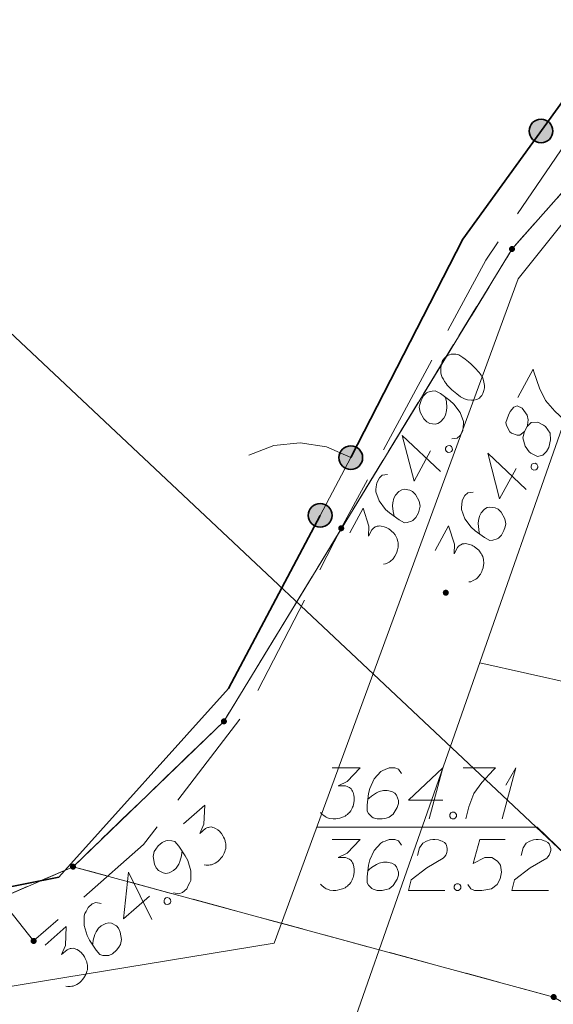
# Model space of a CAD drawing. Header units: metres. Extents: x 5554594 to 5556205, y 5636132 to 5636668.
# Tile 147 of 168: x 5555453 to 5555461, y 5636470 to 5636485. Entities that reach past the tile are written whole.
import ezdxf

# ---------------------------------------------------------------- set-up
doc = ezdxf.new("R2010")
doc.units = ezdxf.units.M
doc.header["$MEASUREMENT"] = 0
doc.header["$XCLIPFRAME"] = 0
doc.linetypes.add('L_0_06', pattern=[2, 1.5, -0.5])
doc.linetypes.add('PRZER1-1', pattern=[2, 1, -1])
for name, color, linetype, lineweight in [('#digitalizacja', 7, 'Continuous', 18), ('#RASTER', 7, 'Continuous', 18), ('#skartowane', 7, 'Continuous', 18)]:
    doc.layers.add(name, color=color, linetype=linetype, lineweight=lineweight)
for name, color, linetype, lineweight, true_color in [('GEPPGD', 96, 'Continuous', 18, 0x008000), ('GESDZI', 18, 'Continuous', 18, 0x0a0909), ('GESUZY', 96, 'PRZER1-1', 18, 0x008000)]:
    doc.layers.add(name, color=color, linetype=linetype, lineweight=lineweight, true_color=true_color)
picture_1 = doc.add_image_def('image2.tif', size_in_pixel=(18897, 11811))

# ---------------------------------------------------------------- blocks, each defined once
blk = doc.blocks.new('EPPGN')
blk.add_hatch(color=0).paths.add_polyline_path([(0, -0.09), (-0.027812, -0.085595), (-0.052901, -0.072812), (-0.072812, -0.052901), (-0.085595, -0.027812), (-0.09, 0), (-0.085595, 0.027812), (-0.072812, 0.052901), (-0.052901, 0.072812), (-0.027812, 0.085595), (0, 0.09), (0.027812, 0.085595), (0.052901, 0.072812), (0.072812, 0.052901), (0.085595, 0.027812), (0.09, 0), (0.085595, -0.027812), (0.072812, -0.052901), (0.052901, -0.072812), (0.027812, -0.085595)])
blk = doc.blocks.new('*U304')
at = {"layer": '#skartowane', "color": 36, "linetype": 'ByBlock', "lineweight": 18, "true_color": 0x803300}
for q in [(5555460.041, 5636473.159), (5555460.094, 5636473.655)]:
    blk.add_line((5555460.241, 5636473.909), q, dxfattribs=at)

msp = doc.modelspace()

# ---------------------------------------------------------------- hatches: boundary and pattern name
at = {"layer": '#skartowane', "linetype": 'Continuous', "lineweight": 35}
h = msp.add_hatch(color=7, dxfattribs=at)
edge = h.paths.add_edge_path()
edge.add_arc((5555460.612, 5636483.292), 0.175, 0, 360)
h = msp.add_hatch(color=7, dxfattribs=at)
edge = h.paths.add_edge_path()
edge.add_arc((5555457.81, 5636478.48), 0.175, 0, 360)
h = msp.add_hatch(color=7, dxfattribs=at)
edge = h.paths.add_edge_path()
edge.add_arc((5555457.36, 5636477.63), 0.175, 0, 360)
at = {"layer": '#skartowane', "linetype": 'Continuous', "lineweight": 18}
h = msp.add_hatch(color=7, dxfattribs=at)
edge = h.paths.add_edge_path()
edge.add_arc((5555457.67, 5636477.44), 0.045, 0, 360)
h = msp.add_hatch(color=7, dxfattribs=at)
edge = h.paths.add_edge_path()
edge.add_arc((5555459.21, 5636476.49), 0.045, 0, 360)
h = msp.add_hatch(color=7, dxfattribs=at)
edge = h.paths.add_edge_path()
edge.add_arc((5555453.14, 5636471.36), 0.045, 0, 360)

# ---------------------------------------------------------------- linework, layer by layer
at = {"layer": '#digitalizacja', "color": 36, "linetype": 'Continuous', "lineweight": 18, "true_color": 0x803300}
msp.add_line((5555461.17, 5636472.44), (5555449.124, 5636483.774), dxfattribs=at)
at = {"layer": '#digitalizacja', "color": 5, "linetype": 'Continuous', "lineweight": 18}
msp.add_line((5555461.611, 5636475.029), (5555459.709, 5636475.457), dxfattribs=at)
at = {"layer": '#digitalizacja', "color": 1, "linetype": 'Continuous', "lineweight": 18, "flags": 128}
for points in [[(5555456.683, 5636471.327), (5555460.278, 5636481.116), (5555466.59, 5636489.014), (5555470.647, 5636493.037)], [(5555456.683, 5636471.327), (5555448.598, 5636470.002), (5555442.289, 5636466.918), (5555438.092, 5636466.752), (5555427.655, 5636463.077)]]:
    msp.add_lwpolyline(points, dxfattribs=at)
at = {"layer": '#digitalizacja', "color": 5, "linetype": 'Continuous', "lineweight": 18, "flags": 128}
msp.add_lwpolyline([(5555457.115, 5636468.047), (5555461.365, 5636480.187), (5555465.284, 5636485.316), (5555468.278, 5636488.366), (5555472.198, 5636491.909)], dxfattribs=at)
at = {"layer": '#digitalizacja', "color": 36, "linetype": 'Continuous', "lineweight": 18, "true_color": 0x803300, "flags": 128}
for points in [[(5555457.537, 5636472.854), (5555457.95, 5636472.854), (5555457.755, 5636472.653), (5555457.626, 5636472.588), (5555457.732, 5636472.588), (5555457.755, 5636472.582), (5555457.767, 5636472.576), (5555457.779, 5636472.571), (5555457.791, 5636472.565), (5555457.814, 5636472.547), (5555457.826, 5636472.529), (5555457.838, 5636472.511), (5555457.844, 5636472.494), (5555457.856, 5636472.452), (5555457.862, 5636472.417), (5555457.862, 5636472.399), (5555457.862, 5636472.376), (5555457.856, 5636472.34), (5555457.85, 5636472.317), (5555457.844, 5636472.293), (5555457.838, 5636472.275), (5555457.832, 5636472.263), (5555457.826, 5636472.252), (5555457.82, 5636472.24), (5555457.809, 5636472.222), (5555457.791, 5636472.198), (5555457.773, 5636472.181), (5555457.761, 5636472.169), (5555457.744, 5636472.157), (5555457.726, 5636472.145), (5555457.702, 5636472.134), (5555457.691, 5636472.128), (5555457.649, 5636472.116), (5555457.614, 5636472.11), (5555457.59, 5636472.104), (5555457.549, 5636472.104), (5555457.502, 5636472.11), (5555457.484, 5636472.116), (5555457.466, 5636472.122), (5555457.448, 5636472.128), (5555457.431, 5636472.139), (5555457.413, 5636472.151), (5555457.383, 5636472.175), (5555457.366, 5636472.198)], [(5555458.559, 5636472.771), (5555458.511, 5636472.836), (5555458.458, 5636472.854), (5555458.376, 5636472.854), (5555458.316, 5636472.83), (5555458.281, 5636472.819), (5555458.251, 5636472.801), (5555458.157, 5636472.694), (5555458.092, 5636472.553), (5555458.074, 5636472.476), (5555458.051, 5636472.305), (5555458.051, 5636472.216), (5555458.074, 5636472.181), (5555458.122, 5636472.134), (5555458.139, 5636472.122), (5555458.198, 5636472.104), (5555458.275, 5636472.104), (5555458.334, 5636472.116), (5555458.376, 5636472.128), (5555458.435, 5636472.175), (5555458.494, 5636472.269), (5555458.511, 5636472.328), (5555458.511, 5636472.376), (5555458.482, 5636472.452), (5555458.458, 5636472.482), (5555458.417, 5636472.506), (5555458.346, 5636472.523), (5555458.293, 5636472.523), (5555458.228, 5636472.506), (5555458.187, 5636472.488), (5555458.116, 5636472.441), (5555458.08, 5636472.411), (5555458.062, 5636472.393)], [(5555458.795, 5636472.618), (5555458.824, 5636472.73), (5555458.871, 5636472.801), (5555458.925, 5636472.83), (5555458.978, 5636472.848), (5555459.019, 5636472.854), (5555459.049, 5636472.854), (5555459.102, 5636472.848), (5555459.137, 5636472.836), (5555459.155, 5636472.83), (5555459.19, 5636472.813), (5555459.208, 5636472.789), (5555459.22, 5636472.765), (5555459.226, 5636472.748), (5555459.232, 5636472.724), (5555459.232, 5636472.694), (5555459.226, 5636472.665), (5555459.22, 5636472.647), (5555459.208, 5636472.624), (5555459.19, 5636472.6), (5555459.173, 5636472.582), (5555458.93, 5636472.435), (5555458.7, 5636472.263), (5555458.659, 5636472.104), (5555459.196, 5636472.104)], [(5555460.082, 5636472.854), (5555459.71, 5636472.854), (5555459.615, 5636472.5), (5555459.787, 5636472.588), (5555459.887, 5636472.588), (5555459.97, 5636472.535), (5555460.017, 5636472.476), (5555460.029, 5636472.376), (5555460.011, 5636472.275), (5555459.964, 5636472.193), (5555459.881, 5636472.128), (5555459.74, 5636472.104), (5555459.633, 5636472.104), (5555459.58, 5636472.128), (5555459.533, 5636472.193)], [(5555460.318, 5636472.618), (5555460.348, 5636472.73), (5555460.395, 5636472.801), (5555460.448, 5636472.83), (5555460.501, 5636472.848), (5555460.543, 5636472.854), (5555460.572, 5636472.854), (5555460.625, 5636472.848), (5555460.661, 5636472.836), (5555460.678, 5636472.83), (5555460.714, 5636472.813), (5555460.732, 5636472.789), (5555460.743, 5636472.765), (5555460.749, 5636472.748), (5555460.755, 5636472.724), (5555460.755, 5636472.694), (5555460.749, 5636472.665), (5555460.743, 5636472.647), (5555460.732, 5636472.624), (5555460.714, 5636472.6), (5555460.696, 5636472.582), (5555460.454, 5636472.435), (5555460.224, 5636472.263), (5555460.182, 5636472.104), (5555460.72, 5636472.104)], [(5555459.367, 5636472.204), (5555459.397, 5636472.204), (5555459.415, 5636472.193), (5555459.432, 5636472.169), (5555459.432, 5636472.139), (5555459.415, 5636472.116), (5555459.397, 5636472.104), (5555459.367, 5636472.104), (5555459.35, 5636472.116), (5555459.332, 5636472.139), (5555459.332, 5636472.169), (5555459.35, 5636472.193), (5555459.367, 5636472.204)]]:
    msp.add_lwpolyline(points, dxfattribs=at)
at = {"layer": '#skartowane', "color": 7, "linetype": 'Continuous', "lineweight": 18}
for p, q in [((5555457.36, 5636477.63), (5555457.81, 5636478.48)), ((5555460.556, 5636473.036), (5555461.17, 5636472.44))]:
    msp.add_line(p, q, dxfattribs=at)
at = {"layer": '#skartowane', "color": 7, "linetype": 'Continuous', "lineweight": 35, "flags": 128}
for points in [[(5555462.81, 5636486.33), (5555459.46, 5636481.7), (5555457.81, 5636478.48)], [(5555457.36, 5636477.63), (5555456.01, 5636475.08), (5555453.51, 5636472.3), (5555452.54, 5636472.11)]]:
    msp.add_lwpolyline(points, dxfattribs=at)
at = {"layer": '#skartowane', "color": 7, "linetype": 'L_0_06', "lineweight": 18, "flags": 128}
msp.add_lwpolyline([(5555466.73, 5636461.06), (5555459.42, 5636465.04), (5555457.02, 5636465.41), (5555452.63, 5636465.61), (5555446.85, 5636465.37), (5555441.62, 5636464.51), (5555435.7, 5636462.77), (5555429.61, 5636460.27), (5555423.1, 5636457.3), (5555417.2, 5636453.95), (5555413.63, 5636451.67), (5555409.04, 5636447.68), (5555404.73, 5636443.33), (5555401.32, 5636439.67), (5555382.13, 5636416.99), (5555377.75, 5636411.8), (5555368.65, 5636401.73), (5555358.12, 5636389.68), (5555351.83, 5636382.05), (5555348.89, 5636378.21), (5555346.63, 5636374.93), (5555343.77, 5636370.29), (5555340.53, 5636363.52), (5555337.7, 5636355.88), (5555335.13, 5636347.53), (5555332.44, 5636339.45), (5555328.49, 5636328.74), (5555326.7, 5636324.3), (5555322.46, 5636312.61), (5555317.05, 5636297.8), (5555313.91, 5636289.91), (5555311.07, 5636291.5), (5555314.46, 5636298.64), (5555320.4, 5636315), (5555321.1, 5636318.34), (5555320.31, 5636318.97), (5555318.92, 5636319.26), (5555318.24, 5636323.4), (5555317.55, 5636325.21), (5555315.06, 5636326.83), (5555316.44, 5636329.16), (5555319.62, 5636328.9), (5555323.95, 5636328.36), (5555325.47, 5636329.83), (5555326.77, 5636332.37), (5555329.72, 5636340.51), (5555332.43, 5636348.61), (5555334.87, 5636356.71), (5555337.79, 5636364.47), (5555340.99, 5636371.16), (5555344.19, 5636376.65), (5555346.4, 5636379.74), (5555349.41, 5636383.74), (5555355.85, 5636391.61), (5555363.7, 5636400.4), (5555366.42, 5636403.59), (5555375.75, 5636414.19), (5555378.31, 5636418.36), (5555373.52, 5636420.79), (5555376.43, 5636424.38), (5555377.28, 5636425.23), (5555380.03, 5636423.16), (5555380.65, 5636423.75), (5555382.52, 5636422.14), (5555399.27, 5636441.57), (5555402.64, 5636445.3), (5555406.76, 5636449.37), (5555411.7, 5636453.77), (5555415.38, 5636456.22), (5555420.94, 5636459.52), (5555420.73, 5636460.05), (5555422.54, 5636460.95), (5555422.89, 5636460.42), (5555428.37, 5636462.98), (5555434.53, 5636465.46), (5555440.65, 5636467.74), (5555449.09, 5636469.87), (5555449.84, 5636470.61), (5555452.54, 5636472.11), (5555453.14, 5636471.36), (5555454.76, 5636472.78), (5555456.32, 5636474.81), (5555457.67, 5636477.44), (5555459.8, 5636481.39), (5555462.71, 5636485.66), (5555464.78, 5636483.78), (5555461.58, 5636479.17), (5555460.92, 5636476.08), (5555461.24, 5636473.64), (5555465.24, 5636467.56), (5555467.69, 5636464.02), (5555466.73, 5636461.06)], close=True, dxfattribs=at)
at = {"layer": '#skartowane', "color": 7, "linetype": 'Continuous', "lineweight": 18, "flags": 128}
for points in [[(5555459.169, 5636479.919), (5555459.163, 5636479.909), (5555459.152, 5636479.875), (5555459.146, 5636479.851), (5555459.142, 5636479.833), (5555459.139, 5636479.801), (5555459.138, 5636479.762), (5555459.139, 5636479.727), (5555459.146, 5636479.69), (5555459.158, 5636479.663), (5555459.176, 5636479.634), (5555459.193, 5636479.604), (5555459.216, 5636479.572), (5555459.231, 5636479.55), (5555459.257, 5636479.523), (5555459.301, 5636479.479), (5555459.37, 5636479.422), (5555459.427, 5636479.378), (5555459.484, 5636479.347), (5555459.528, 5636479.33), (5555459.586, 5636479.325), (5555459.621, 5636479.327), (5555459.666, 5636479.336), (5555459.704, 5636479.356), (5555459.717, 5636479.369), (5555459.739, 5636479.397), (5555459.753, 5636479.423), (5555459.77, 5636479.467), (5555459.78, 5636479.509), (5555459.778, 5636479.544), (5555459.772, 5636479.594), (5555459.765, 5636479.618), (5555459.755, 5636479.65), (5555459.743, 5636479.677), (5555459.733, 5636479.696), (5555459.712, 5636479.72), (5555459.705, 5636479.731), (5555459.684, 5636479.755), (5555459.659, 5636479.783), (5555459.633, 5636479.81), (5555459.615, 5636479.826), (5555459.602, 5636479.84), (5555459.584, 5636479.856), (5555459.543, 5636479.892), (5555459.52, 5636479.911), (5555459.497, 5636479.93), (5555459.463, 5636479.955), (5555459.419, 5636479.986), (5555459.404, 5636479.994), (5555459.38, 5636480), (5555459.356, 5636480.006), (5555459.317, 5636480.007), (5555459.288, 5636480.003), (5555459.264, 5636479.996), (5555459.237, 5636479.983), (5555459.215, 5636479.968), (5555459.202, 5636479.955), (5555459.188, 5636479.943), (5555459.169, 5636479.919)], [(5555460.271, 5636479.366), (5555460.496, 5636479.782), (5555460.508, 5636479.742), (5555460.588, 5636479.505), (5555460.677, 5636479.322), (5555460.815, 5636479.167), (5555460.948, 5636479.042)], [(5555459.299, 5636478.755), (5555459.379, 5636478.766), (5555459.42, 5636478.805), (5555459.459, 5636478.877), (5555459.466, 5636478.941), (5555459.473, 5636478.977), (5555459.471, 5636479.012), (5555459.422, 5636479.145), (5555459.328, 5636479.27), (5555459.269, 5636479.322), (5555459.13, 5636479.424), (5555459.052, 5636479.466), (5555459.009, 5636479.462), (5555458.945, 5636479.443), (5555458.927, 5636479.433), (5555458.883, 5636479.389), (5555458.846, 5636479.322), (5555458.829, 5636479.264), (5555458.82, 5636479.222), (5555458.833, 5636479.148), (5555458.888, 5636479.051), (5555458.932, 5636479.007), (5555458.973, 5636478.985), (5555459.055, 5636478.974), (5555459.092, 5636478.981), (5555459.133, 5636479.006), (5555459.182, 5636479.06), (5555459.207, 5636479.107), (5555459.222, 5636479.173), (5555459.226, 5636479.217), (5555459.218, 5636479.302), (5555459.209, 5636479.347), (5555459.202, 5636479.371)], [(5555460.37, 5636478.864), (5555460.409, 5636478.937), (5555460.415, 5636478.96), (5555460.423, 5636479.037), (5555460.406, 5636479.106), (5555460.335, 5636479.211), (5555460.26, 5636479.245), (5555460.214, 5636479.223), (5555460.159, 5636479.159), (5555460.131, 5636479.107), (5555460.094, 5636478.999), (5555460.103, 5636478.954), (5555460.153, 5636478.86), (5555460.176, 5636478.841), (5555460.26, 5636478.809), (5555460.302, 5636478.813), (5555460.37, 5636478.864), (5555460.346, 5636478.77), (5555460.381, 5636478.65), (5555460.437, 5636478.566), (5555460.46, 5636478.547), (5555460.562, 5636478.499), (5555460.639, 5636478.518), (5555460.693, 5636478.569), (5555460.727, 5636478.631), (5555460.754, 5636478.744), (5555460.747, 5636478.842), (5555460.678, 5636478.939), (5555460.65, 5636478.961), (5555460.564, 5636479.001), (5555460.469, 5636478.998), (5555460.409, 5636478.937)], [(5555458.985, 5636478.583), (5555458.744, 5636478.136), (5555458.569, 5636478.807), (5555459.134, 5636478.274)], [(5555459.205, 5636478.618), (5555459.219, 5636478.644), (5555459.238, 5636478.654), (5555459.267, 5636478.659), (5555459.293, 5636478.645), (5555459.306, 5636478.618), (5555459.308, 5636478.597), (5555459.294, 5636478.571), (5555459.275, 5636478.561), (5555459.246, 5636478.556), (5555459.22, 5636478.57), (5555459.207, 5636478.597), (5555459.205, 5636478.618)], [(5555460.244, 5636478.321), (5555460.003, 5636477.874), (5555459.829, 5636478.545), (5555460.394, 5636478.013)], [(5555460.465, 5636478.357), (5555460.479, 5636478.383), (5555460.498, 5636478.392), (5555460.527, 5636478.397), (5555460.553, 5636478.383), (5555460.565, 5636478.356), (5555460.567, 5636478.335), (5555460.553, 5636478.309), (5555460.534, 5636478.299), (5555460.505, 5636478.294), (5555460.479, 5636478.309), (5555460.467, 5636478.335), (5555460.465, 5636478.357)], [(5555458.353, 5636478.233), (5555458.274, 5636478.222), (5555458.233, 5636478.183), (5555458.194, 5636478.111), (5555458.186, 5636478.048), (5555458.18, 5636478.011), (5555458.181, 5636477.976), (5555458.23, 5636477.843), (5555458.324, 5636477.718), (5555458.383, 5636477.666), (5555458.523, 5636477.564), (5555458.601, 5636477.522), (5555458.643, 5636477.526), (5555458.707, 5636477.545), (5555458.726, 5636477.555), (5555458.77, 5636477.599), (5555458.806, 5636477.666), (5555458.824, 5636477.724), (5555458.833, 5636477.766), (5555458.819, 5636477.84), (5555458.764, 5636477.937), (5555458.721, 5636477.981), (5555458.679, 5636478.003), (5555458.597, 5636478.014), (5555458.56, 5636478.007), (5555458.52, 5636477.982), (5555458.471, 5636477.928), (5555458.445, 5636477.881), (5555458.43, 5636477.815), (5555458.426, 5636477.771), (5555458.434, 5636477.686), (5555458.443, 5636477.641), (5555458.45, 5636477.617)], [(5555459.613, 5636477.971), (5555459.533, 5636477.96), (5555459.492, 5636477.922), (5555459.453, 5636477.849), (5555459.446, 5636477.786), (5555459.439, 5636477.749), (5555459.441, 5636477.714), (5555459.49, 5636477.581), (5555459.584, 5636477.456), (5555459.643, 5636477.404), (5555459.782, 5636477.302), (5555459.86, 5636477.26), (5555459.903, 5636477.264), (5555459.967, 5636477.283), (5555459.986, 5636477.293), (5555460.029, 5636477.337), (5555460.066, 5636477.405), (5555460.083, 5636477.462), (5555460.092, 5636477.504), (5555460.079, 5636477.579), (5555460.024, 5636477.675), (5555459.98, 5636477.719), (5555459.939, 5636477.741), (5555459.857, 5636477.752), (5555459.82, 5636477.745), (5555459.779, 5636477.72), (5555459.73, 5636477.666), (5555459.705, 5636477.619), (5555459.69, 5636477.554), (5555459.686, 5636477.509), (5555459.694, 5636477.424), (5555459.703, 5636477.379), (5555459.71, 5636477.355)], [(5555457.796, 5636477.373), (5555457.992, 5636477.737), (5555458.076, 5636477.47), (5555458.071, 5636477.324), (5555458.122, 5636477.418), (5555458.138, 5636477.436), (5555458.149, 5636477.444), (5555458.16, 5636477.451), (5555458.171, 5636477.459), (5555458.198, 5636477.471), (5555458.219, 5636477.473), (5555458.24, 5636477.475), (5555458.258, 5636477.472), (5555458.3, 5636477.463), (5555458.334, 5636477.451), (5555458.35, 5636477.443), (5555458.371, 5636477.431), (5555458.399, 5636477.409), (5555458.417, 5636477.393), (5555458.435, 5636477.377), (5555458.448, 5636477.363), (5555458.455, 5636477.352), (5555458.463, 5636477.341), (5555458.471, 5636477.331), (5555458.481, 5636477.312), (5555458.493, 5636477.285), (5555458.5, 5636477.261), (5555458.505, 5636477.245), (5555458.507, 5636477.224), (5555458.509, 5636477.203), (5555458.508, 5636477.176), (5555458.508, 5636477.163), (5555458.498, 5636477.121), (5555458.487, 5636477.087), (5555458.481, 5636477.063), (5555458.461, 5636477.027), (5555458.434, 5636476.988), (5555458.42, 5636476.975), (5555458.406, 5636476.963), (5555458.393, 5636476.95), (5555458.374, 5636476.94), (5555458.355, 5636476.93), (5555458.32, 5636476.915), (5555458.291, 5636476.911)], [(5555459.055, 5636477.111), (5555459.251, 5636477.475), (5555459.336, 5636477.208), (5555459.331, 5636477.063), (5555459.382, 5636477.156), (5555459.398, 5636477.174), (5555459.409, 5636477.182), (5555459.42, 5636477.189), (5555459.43, 5636477.197), (5555459.457, 5636477.209), (5555459.478, 5636477.211), (5555459.5, 5636477.213), (5555459.518, 5636477.21), (5555459.56, 5636477.201), (5555459.594, 5636477.189), (5555459.61, 5636477.181), (5555459.63, 5636477.17), (5555459.659, 5636477.148), (5555459.677, 5636477.131), (5555459.695, 5636477.115), (5555459.707, 5636477.101), (5555459.715, 5636477.09), (5555459.723, 5636477.08), (5555459.73, 5636477.069), (5555459.74, 5636477.05), (5555459.753, 5636477.023), (5555459.76, 5636476.999), (5555459.765, 5636476.983), (5555459.767, 5636476.962), (5555459.769, 5636476.941), (5555459.768, 5636476.914), (5555459.767, 5636476.901), (5555459.758, 5636476.859), (5555459.746, 5636476.825), (5555459.741, 5636476.802), (5555459.721, 5636476.765), (5555459.693, 5636476.727), (5555459.68, 5636476.714), (5555459.666, 5636476.701), (5555459.652, 5636476.688), (5555459.634, 5636476.678), (5555459.615, 5636476.668), (5555459.58, 5636476.653), (5555459.551, 5636476.649)], [(5555455.348, 5636473.087), (5555455.659, 5636473.359), (5555455.645, 5636473.08), (5555455.59, 5636472.945), (5555455.67, 5636473.015), (5555455.692, 5636473.027), (5555455.705, 5636473.03), (5555455.717, 5636473.033), (5555455.73, 5636473.037), (5555455.76, 5636473.039), (5555455.78, 5636473.033), (5555455.801, 5636473.028), (5555455.817, 5636473.018), (5555455.853, 5636472.995), (5555455.881, 5636472.972), (5555455.892, 5636472.959), (5555455.908, 5636472.941), (5555455.927, 5636472.911), (5555455.938, 5636472.889), (5555455.949, 5636472.867), (5555455.956, 5636472.85), (5555455.96, 5636472.837), (5555455.963, 5636472.825), (5555455.966, 5636472.812), (5555455.969, 5636472.791), (5555455.971, 5636472.761), (5555455.97, 5636472.736), (5555455.969, 5636472.72), (5555455.963, 5636472.699), (5555455.958, 5636472.679), (5555455.948, 5636472.654), (5555455.943, 5636472.642), (5555455.919, 5636472.606), (5555455.897, 5636472.578), (5555455.883, 5636472.558), (5555455.852, 5636472.531), (5555455.812, 5636472.504), (5555455.795, 5636472.497), (5555455.778, 5636472.49), (5555455.761, 5636472.482), (5555455.74, 5636472.48), (5555455.718, 5636472.477), (5555455.681, 5636472.475), (5555455.652, 5636472.481)], [(5555460.556, 5636473.036), (5555457.318, 5636473.036)], [(5555455.202, 5636472.071), (5555455.28, 5636472.054), (5555455.332, 5636472.075), (5555455.394, 5636472.13), (5555455.423, 5636472.187), (5555455.442, 5636472.219), (5555455.453, 5636472.252), (5555455.454, 5636472.394), (5555455.409, 5636472.543), (5555455.372, 5636472.613), (5555455.277, 5636472.757), (5555455.218, 5636472.823), (5555455.177, 5636472.835), (5555455.11, 5636472.839), (5555455.089, 5636472.836), (5555455.033, 5636472.811), (5555454.975, 5636472.76), (5555454.939, 5636472.712), (5555454.916, 5636472.676), (5555454.902, 5636472.602), (5555454.92, 5636472.492), (5555454.946, 5636472.436), (5555454.977, 5636472.4), (5555455.05, 5636472.362), (5555455.087, 5636472.355), (5555455.134, 5636472.365), (5555455.199, 5636472.398), (5555455.239, 5636472.433), (5555455.276, 5636472.489), (5555455.295, 5636472.53), (5555455.317, 5636472.612), (5555455.324, 5636472.658), (5555455.326, 5636472.682)], [(5555454.847, 5636472.019), (5555454.465, 5636471.685), (5555454.536, 5636472.375), (5555454.879, 5636471.678)], [(5555455.066, 5636471.976), (5555455.088, 5636471.995), (5555455.109, 5636471.998), (5555455.138, 5636471.992), (5555455.158, 5636471.97), (5555455.16, 5636471.94), (5555455.155, 5636471.92), (5555455.132, 5636471.9), (5555455.111, 5636471.897), (5555455.082, 5636471.903), (5555455.063, 5636471.926), (5555455.061, 5636471.955), (5555455.066, 5636471.976)], [(5555454.133, 5636471.912), (5555454.055, 5636471.929), (5555454.003, 5636471.908), (5555453.941, 5636471.853), (5555453.912, 5636471.796), (5555453.893, 5636471.764), (5555453.883, 5636471.731), (5555453.882, 5636471.589), (5555453.926, 5636471.44), (5555453.963, 5636471.37), (5555454.059, 5636471.226), (5555454.117, 5636471.159), (5555454.158, 5636471.148), (5555454.225, 5636471.144), (5555454.246, 5636471.147), (5555454.302, 5636471.172), (5555454.36, 5636471.223), (5555454.396, 5636471.271), (5555454.42, 5636471.307), (5555454.433, 5636471.381), (5555454.415, 5636471.491), (5555454.389, 5636471.547), (5555454.358, 5636471.583), (5555454.285, 5636471.621), (5555454.248, 5636471.628), (5555454.202, 5636471.618), (5555454.137, 5636471.585), (5555454.097, 5636471.55), (5555454.06, 5636471.494), (5555454.04, 5636471.453), (5555454.018, 5636471.371), (5555454.011, 5636471.325), (5555454.009, 5636471.3)], [(5555453.31, 5636471.3), (5555453.621, 5636471.573), (5555453.607, 5636471.293), (5555453.552, 5636471.159), (5555453.632, 5636471.229), (5555453.654, 5636471.24), (5555453.666, 5636471.243), (5555453.679, 5636471.247), (5555453.692, 5636471.25), (5555453.721, 5636471.252), (5555453.742, 5636471.247), (5555453.762, 5636471.241), (5555453.779, 5636471.232), (5555453.815, 5636471.209), (5555453.843, 5636471.186), (5555453.854, 5636471.172), (5555453.87, 5636471.155), (5555453.889, 5636471.124), (5555453.9, 5636471.103), (5555453.911, 5636471.081), (5555453.918, 5636471.064), (5555453.922, 5636471.051), (5555453.925, 5636471.038), (5555453.928, 5636471.025), (5555453.931, 5636471.004), (5555453.933, 5636470.975), (5555453.932, 5636470.95), (5555453.931, 5636470.933), (5555453.925, 5636470.913), (5555453.919, 5636470.892), (5555453.91, 5636470.868), (5555453.905, 5636470.855), (5555453.881, 5636470.819), (5555453.858, 5636470.791), (5555453.845, 5636470.771), (5555453.814, 5636470.744), (5555453.774, 5636470.718), (5555453.757, 5636470.71), (5555453.74, 5636470.703), (5555453.722, 5636470.696), (5555453.701, 5636470.693), (5555453.68, 5636470.69), (5555453.642, 5636470.688), (5555453.614, 5636470.695)]]:
    msp.add_lwpolyline(points, dxfattribs=at)
at = {"layer": '#skartowane', "color": 7, "flags": 128}
msp.add_lwpolyline([(5555456.311, 5636478.519), (5555456.676, 5636478.66), (5555457.066, 5636478.7), (5555457.452, 5636478.639), (5555457.81, 5636478.48)], dxfattribs=at)
at = {"layer": '#skartowane', "color": 36, "linetype": 'Continuous', "lineweight": 18, "true_color": 0x803300, "flags": 128}
for points in [[(5555457.537, 5636473.909), (5555457.95, 5636473.909), (5555457.755, 5636473.708), (5555457.626, 5636473.643), (5555457.732, 5636473.643), (5555457.755, 5636473.637), (5555457.767, 5636473.631), (5555457.779, 5636473.625), (5555457.791, 5636473.619), (5555457.814, 5636473.602), (5555457.826, 5636473.584), (5555457.838, 5636473.566), (5555457.844, 5636473.548), (5555457.856, 5636473.507), (5555457.862, 5636473.472), (5555457.862, 5636473.454), (5555457.862, 5636473.43), (5555457.856, 5636473.395), (5555457.85, 5636473.371), (5555457.844, 5636473.348), (5555457.838, 5636473.33), (5555457.832, 5636473.318), (5555457.826, 5636473.306), (5555457.82, 5636473.295), (5555457.809, 5636473.277), (5555457.791, 5636473.253), (5555457.773, 5636473.236), (5555457.761, 5636473.224), (5555457.744, 5636473.212), (5555457.726, 5636473.2), (5555457.702, 5636473.188), (5555457.691, 5636473.182), (5555457.649, 5636473.171), (5555457.614, 5636473.165), (5555457.59, 5636473.159), (5555457.549, 5636473.159), (5555457.502, 5636473.165), (5555457.484, 5636473.171), (5555457.466, 5636473.176), (5555457.448, 5636473.182), (5555457.431, 5636473.194), (5555457.413, 5636473.206), (5555457.383, 5636473.23), (5555457.366, 5636473.253)], [(5555458.559, 5636473.826), (5555458.511, 5636473.891), (5555458.458, 5636473.909), (5555458.376, 5636473.909), (5555458.316, 5636473.885), (5555458.281, 5636473.873), (5555458.251, 5636473.856), (5555458.157, 5636473.749), (5555458.092, 5636473.607), (5555458.074, 5636473.531), (5555458.051, 5636473.359), (5555458.051, 5636473.271), (5555458.074, 5636473.236), (5555458.122, 5636473.188), (5555458.139, 5636473.176), (5555458.198, 5636473.159), (5555458.275, 5636473.159), (5555458.334, 5636473.171), (5555458.376, 5636473.182), (5555458.435, 5636473.23), (5555458.494, 5636473.324), (5555458.511, 5636473.383), (5555458.511, 5636473.43), (5555458.482, 5636473.507), (5555458.458, 5636473.537), (5555458.417, 5636473.56), (5555458.346, 5636473.578), (5555458.293, 5636473.578), (5555458.228, 5636473.56), (5555458.187, 5636473.543), (5555458.116, 5636473.495), (5555458.08, 5636473.466), (5555458.062, 5636473.448)], [(5555459.167, 5636473.436), (5555458.659, 5636473.436), (5555459.167, 5636473.909), (5555458.966, 5636473.159)], [(5555459.468, 5636473.909), (5555459.94, 5636473.909), (5555459.911, 5636473.879), (5555459.739, 5636473.696), (5555459.621, 5636473.531), (5555459.55, 5636473.336), (5555459.503, 5636473.159)], [(5555459.302, 5636473.259), (5555459.332, 5636473.259), (5555459.35, 5636473.247), (5555459.367, 5636473.224), (5555459.367, 5636473.194), (5555459.35, 5636473.171), (5555459.332, 5636473.159), (5555459.302, 5636473.159), (5555459.285, 5636473.171), (5555459.267, 5636473.194), (5555459.267, 5636473.224), (5555459.285, 5636473.247), (5555459.302, 5636473.259)], [(5555457.537, 5636472.854), (5555457.95, 5636472.854), (5555457.755, 5636472.653), (5555457.626, 5636472.588), (5555457.732, 5636472.588), (5555457.755, 5636472.582), (5555457.767, 5636472.576), (5555457.779, 5636472.571), (5555457.791, 5636472.565), (5555457.814, 5636472.547), (5555457.826, 5636472.529), (5555457.838, 5636472.511), (5555457.844, 5636472.494), (5555457.856, 5636472.452), (5555457.862, 5636472.417), (5555457.862, 5636472.399), (5555457.862, 5636472.376), (5555457.856, 5636472.34), (5555457.85, 5636472.317), (5555457.844, 5636472.293), (5555457.838, 5636472.275), (5555457.832, 5636472.263), (5555457.826, 5636472.252), (5555457.82, 5636472.24), (5555457.809, 5636472.222), (5555457.791, 5636472.198), (5555457.773, 5636472.181), (5555457.761, 5636472.169), (5555457.744, 5636472.157), (5555457.726, 5636472.145), (5555457.702, 5636472.134), (5555457.691, 5636472.128), (5555457.649, 5636472.116), (5555457.614, 5636472.11), (5555457.59, 5636472.104), (5555457.549, 5636472.104), (5555457.502, 5636472.11), (5555457.484, 5636472.116), (5555457.466, 5636472.122), (5555457.448, 5636472.128), (5555457.431, 5636472.139), (5555457.413, 5636472.151), (5555457.383, 5636472.175), (5555457.366, 5636472.198)], [(5555458.559, 5636472.771), (5555458.511, 5636472.836), (5555458.458, 5636472.854), (5555458.376, 5636472.854), (5555458.316, 5636472.83), (5555458.281, 5636472.819), (5555458.251, 5636472.801), (5555458.157, 5636472.694), (5555458.092, 5636472.553), (5555458.074, 5636472.476), (5555458.051, 5636472.305), (5555458.051, 5636472.216), (5555458.074, 5636472.181), (5555458.122, 5636472.134), (5555458.139, 5636472.122), (5555458.198, 5636472.104), (5555458.275, 5636472.104), (5555458.334, 5636472.116), (5555458.376, 5636472.128), (5555458.435, 5636472.175), (5555458.494, 5636472.269), (5555458.511, 5636472.328), (5555458.511, 5636472.376), (5555458.482, 5636472.452), (5555458.458, 5636472.482), (5555458.417, 5636472.506), (5555458.346, 5636472.523), (5555458.293, 5636472.523), (5555458.228, 5636472.506), (5555458.187, 5636472.488), (5555458.116, 5636472.441), (5555458.08, 5636472.411), (5555458.062, 5636472.393)], [(5555458.795, 5636472.618), (5555458.824, 5636472.73), (5555458.871, 5636472.801), (5555458.925, 5636472.83), (5555458.978, 5636472.848), (5555459.019, 5636472.854), (5555459.049, 5636472.854), (5555459.102, 5636472.848), (5555459.137, 5636472.836), (5555459.155, 5636472.83), (5555459.19, 5636472.813), (5555459.208, 5636472.789), (5555459.22, 5636472.765), (5555459.226, 5636472.748), (5555459.232, 5636472.724), (5555459.232, 5636472.694), (5555459.226, 5636472.665), (5555459.22, 5636472.647), (5555459.208, 5636472.624), (5555459.19, 5636472.6), (5555459.173, 5636472.582), (5555458.93, 5636472.435), (5555458.7, 5636472.263), (5555458.659, 5636472.104), (5555459.196, 5636472.104)], [(5555460.082, 5636472.854), (5555459.71, 5636472.854), (5555459.615, 5636472.5), (5555459.787, 5636472.588), (5555459.887, 5636472.588), (5555459.97, 5636472.535), (5555460.017, 5636472.476), (5555460.029, 5636472.376), (5555460.011, 5636472.275), (5555459.964, 5636472.193), (5555459.881, 5636472.128), (5555459.74, 5636472.104), (5555459.633, 5636472.104), (5555459.58, 5636472.128), (5555459.533, 5636472.193)], [(5555460.318, 5636472.618), (5555460.348, 5636472.73), (5555460.395, 5636472.801), (5555460.448, 5636472.83), (5555460.501, 5636472.848), (5555460.543, 5636472.854), (5555460.572, 5636472.854), (5555460.625, 5636472.848), (5555460.661, 5636472.836), (5555460.678, 5636472.83), (5555460.714, 5636472.813), (5555460.732, 5636472.789), (5555460.743, 5636472.765), (5555460.749, 5636472.748), (5555460.755, 5636472.724), (5555460.755, 5636472.694), (5555460.749, 5636472.665), (5555460.743, 5636472.647), (5555460.732, 5636472.624), (5555460.714, 5636472.6), (5555460.696, 5636472.582), (5555460.454, 5636472.435), (5555460.224, 5636472.263), (5555460.182, 5636472.104), (5555460.72, 5636472.104)], [(5555459.367, 5636472.204), (5555459.397, 5636472.204), (5555459.415, 5636472.193), (5555459.432, 5636472.169), (5555459.432, 5636472.139), (5555459.415, 5636472.116), (5555459.397, 5636472.104), (5555459.367, 5636472.104), (5555459.35, 5636472.116), (5555459.332, 5636472.139), (5555459.332, 5636472.169), (5555459.35, 5636472.193), (5555459.367, 5636472.204)]]:
    msp.add_lwpolyline(points, dxfattribs=at)
at = {"layer": '#skartowane', "color": 7, "linetype": 'Continuous', "lineweight": 35}
for centre in [(5555460.612, 5636483.292), (5555457.81, 5636478.48), (5555457.36, 5636477.63)]:
    msp.add_circle(centre, 0.175, dxfattribs=at)
at = {"layer": 'GESDZI', "color": 96, "linetype": 'Continuous', "lineweight": 18, "flags": 128}
msp.add_lwpolyline([(5555479.81, 5636505.97), (5555481.51, 5636503.97), (5555468.309, 5636490.731), (5555460.185, 5636481.554), (5555455.942, 5636474.595), (5555453.72, 5636472.454), (5555448.915, 5636470.374), (5555437.099, 5636466.554), (5555423.54, 5636462.48), (5555432.84, 5636481.77), (5555458.43, 5636492.63), (5555479.81, 5636505.97)], close=True, dxfattribs=at)
for points in [[(5555460.799, 5636470.534), (5555453.72, 5636472.454), (5555455.942, 5636474.595), (5555460.185, 5636481.554), (5555468.309, 5636490.731), (5555481.51, 5636503.97), (5555483.718, 5636505.918)], [(5555334.3, 5636361.82), (5555338.11, 5636369.71), (5555344.55, 5636379.2), (5555375.95, 5636415.45), (5555379.69, 5636419.03), (5555405.333, 5636448.297), (5555411.98, 5636454.27), (5555423.54, 5636462.48), (5555437.099, 5636466.554), (5555448.915, 5636470.374), (5555453.72, 5636472.454), (5555460.799, 5636470.534), (5555464.253, 5636468.493)]]:
    msp.add_lwpolyline(points, dxfattribs=at)
at = {"layer": 'GESUZY', "color": 96, "linetype": 'PRZER1-1', "lineweight": 18, "ltscale": 0.5, "true_color": 0x008000}
msp.add_lwpolyline([(5555460.185, 5636481.554), (5555468.309, 5636490.731), (5555481.51, 5636503.97), (5555479.81, 5636505.97), (5555458.43, 5636492.63), (5555432.84, 5636481.77), (5555423.54, 5636462.48), (5555437.099, 5636466.554), (5555448.915, 5636470.374), (5555453.72, 5636472.454), (5555455.942, 5636474.595), (5555460.185, 5636481.554)], close=True, dxfattribs=at)
for points in [[(5555483.718, 5636505.918), (5555481.51, 5636503.97), (5555468.309, 5636490.731), (5555460.185, 5636481.554), (5555455.942, 5636474.595), (5555453.72, 5636472.454), (5555460.799, 5636470.534)], [(5555383.39, 5636416.92), (5555389.734, 5636423.873), (5555402.789, 5636438.708), (5555413.799, 5636449.56), (5555420.669, 5636454.714), (5555430.383, 5636458.569), (5555437.185, 5636462.46), (5555446.84, 5636464.597), (5555451.868, 5636465.418), (5555457.224, 5636464.58), (5555467.116, 5636460.589), (5555468.332, 5636465.003), (5555464.253, 5636468.493), (5555460.799, 5636470.534), (5555453.72, 5636472.454), (5555448.915, 5636470.374), (5555437.099, 5636466.554), (5555423.54, 5636462.48), (5555411.98, 5636454.27), (5555405.333, 5636448.297), (5555379.69, 5636419.03)]]:
    msp.add_lwpolyline(points, dxfattribs=at)

# ---------------------------------------------------------------- block references
at = {"layer": '#skartowane', "color": 36, "linetype": 'Continuous', "lineweight": 18, "true_color": 0x803300}
msp.add_blockref('*U304', (0, 0), dxfattribs=at)
at = {"layer": 'GEPPGD', "color": 96, "lineweight": 18, "true_color": 0x008000, "xscale": 0.5, "yscale": 0.5, "zscale": 0.5, "rotation": 90}
for p in [(5555460.185, 5636481.554), (5555455.942, 5636474.595), (5555453.72, 5636472.454), (5555460.799, 5636470.534)]:
    msp.add_blockref('EPPGN', p, dxfattribs=at)

# ---------------------------------------------------------------- pictures from other files: only their frames are drawn
at = {"layer": '#RASTER', "color": 252, "linetype": 'Continuous', "lineweight": 18}
image = msp.add_image(picture_1, insert=(5555393.385, 5636149.865), size_in_units=(811.151, 518.084), dxfattribs=at)
image.set_boundary_path([(-0.5, -0.5), (-0.5, 11810.5), (18896.5, 11810.5), (18896.5, -0.5), (-0.5, -0.5)])
image.dxf.flags = 15

doc.saveas('drawing.dxf')
